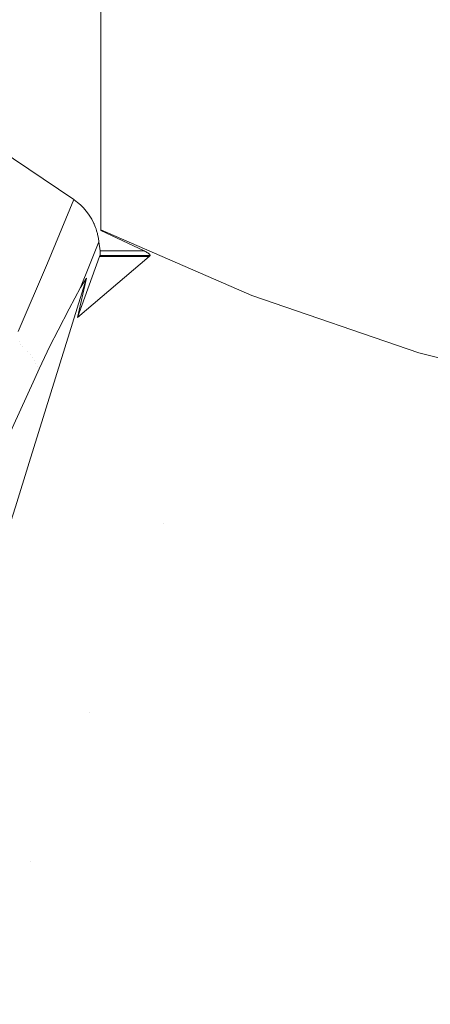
# Model space of a CAD drawing. Header units: millimetres. Extents: x -174 to 174, y -184 to 184.
# Tile 8 of 35: x -68 to -41, y -119 to -52. Entities that reach past the tile are written whole.
import ezdxf

# ---------------------------------------------------------------- set-up
doc = ezdxf.new("R2010")
doc.units = ezdxf.units.MM
doc.header["$LTSCALE"] = 5.08
doc.layers.add('Lighting-LED', color=7, linetype='Continuous', lineweight=5, true_color=0x000000)

# ---------------------------------------------------------------- blocks, each defined once
blk = doc.blocks.new('Group-1')
at = {"layer": 'Lighting-LED', "color": 18, "linetype": 'Continuous', "lineweight": 5}
for points, invisible_edges in [([(-5014.177, -836.446, -346.052), (-5176.79, -836.445, -346.052), (-5176.739, -621.733, -346.052)], 9), ([(-5176.739, -621.733, -346.052), (-5014.229, -621.72, -346.052), (-5014.177, -836.446, -346.052)], 9), ([(-5158.414, -796.343, -94.789), (-5158.414, -661.823, -94.789), (-5158.422, -729.543, -94.85)], 10), ([(-5158.414, -661.823, -94.789), (-5158.414, -796.343, -94.789), (-5032.535, -729.11, -94.789), (-5032.535, -706.605, -94.789)], 10), ([(-5177.649, -756.634, -94.875), (-5174.715, -783.674, -94.9), (-5174.697, -783.769, -94.9), (-5158.422, -729.543, -94.85)], 12), ([(-5158.422, -729.543, -94.85), (-5174.697, -783.769, -94.9), (-5174.683, -783.843, -94.9), (-5174.652, -783.959, -94.9)], 9), ([(-5158.422, -729.543, -94.85), (-5174.652, -783.959, -94.9), (-5174.639, -784.008, -94.9)], 9), ([(-5174.639, -784.008, -94.9), (-5174.611, -784.092, -94.9), (-5174.589, -784.146, -94.9), (-5158.422, -729.543, -94.85)], 12), ([(-5174.589, -784.146, -94.9), (-5174.548, -784.248, -94.9), (-5174.509, -784.326, -94.9), (-5158.422, -729.543, -94.85)], 12), ([(-5158.422, -729.543, -94.85), (-5174.509, -784.326, -94.9), (-5174.359, -784.582, -94.9), (-5174.297, -784.668, -94.901)], 11), ([(-5174.297, -784.668, -94.901), (-5174.262, -784.712, -94.901), (-5174.239, -784.738, -94.901), (-5158.422, -729.543, -94.85)], 12), ([(-5158.422, -729.543, -94.85), (-5174.239, -784.738, -94.901), (-5174.156, -784.832, -94.901), (-5174.058, -784.927, -94.901)], 9), ([(-5174.058, -784.927, -94.901), (-5174.042, -784.943, -94.901), (-5173.96, -785.01, -94.901), (-5158.422, -729.543, -94.85)], 12), ([(-5158.422, -729.543, -94.85), (-5173.96, -785.01, -94.901), (-5173.921, -785.043, -94.901), (-5173.86, -785.088, -94.901)], 9), ([(-5173.86, -785.088, -94.901), (-5160.272, -794.278, -94.909), (-5158.422, -729.543, -94.85)], 10), ([(-5158.422, -729.543, -94.85), (-5160.272, -794.278, -94.909), (-5160.099, -794.405, -94.909)], 9), ([(-5160.099, -794.405, -94.909), (-5160.025, -794.459, -94.909), (-5158.422, -729.543, -94.85)], 10), ([(-5158.422, -729.543, -94.85), (-5160.025, -794.459, -94.909), (-5159.795, -794.659, -94.91)], 9), ([(-5158.422, -729.543, -94.85), (-5159.795, -794.659, -94.91), (-5159.748, -794.706, -94.91)], 9), ([(-5159.748, -794.706, -94.91), (-5159.6, -794.855, -94.91), (-5158.422, -729.543, -94.85)], 10), ([(-5158.422, -729.543, -94.85), (-5159.6, -794.855, -94.91), (-5159.412, -795.076, -94.91)], 9), ([(-5159.412, -795.076, -94.91), (-5159.392, -795.098, -94.91), (-5158.422, -729.543, -94.85)], 10), ([(-5158.431, -796.398, -94.911), (-5158.422, -729.543, -94.85), (-5159.392, -795.098, -94.91), (-5159.207, -795.356, -94.91)], 10), ([(-5158.422, -729.543, -94.85), (-5158.431, -796.398, -94.911), (-5158.414, -796.343, -94.789)], 8), ([(-5158.414, -796.343, -94.789), (-5032.535, -751.616, -94.789), (-5032.535, -729.11, -94.789)], 9), ([(-5158.414, -796.343, -94.789), (-5032.535, -774.121, -94.789), (-5032.535, -751.616, -94.789)], 9), ([(-5032.535, -774.121, -94.789), (-5158.414, -796.343, -94.789), (-5148.143, -800.824, -94.789)], 9), ([(-5032.535, -774.121, -94.789), (-5148.143, -800.824, -94.789), (-5136.805, -804.713, -94.789), (-5125.18, -807.64, -94.789)], 9), ([(-5160.272, -794.278, -94.909), (-5173.86, -785.088, -94.901), (-5175.682, -789.553, -110.08)], 8), ([(-5162.043, -798.613, -109.686), (-5175.682, -789.553, -110.08), (-5177.719, -794.257, -128.661)], 9), ([(-5175.682, -789.553, -110.08), (-5162.043, -798.613, -109.686), (-5160.272, -794.278, -94.909)], 9), ([(-5177.719, -794.257, -128.661), (-5164.057, -803.26, -128.082), (-5162.043, -798.613, -109.686)], 9), ([(-5160.025, -794.459, -94.909), (-5160.099, -794.405, -94.909), (-5163.977, -803.942, -128.846)], 10), ([(-5163.977, -803.942, -128.846), (-5160.099, -794.405, -94.909), (-5162.043, -798.613, -109.686)], 11), ([(-5163.977, -803.942, -128.846), (-5163.909, -804.133, -128.805), (-5160.025, -794.459, -94.909)], 11), ([(-5159.795, -794.659, -94.91), (-5160.025, -794.459, -94.909), (-5163.909, -804.133, -128.805)], 10), ([(-5160.099, -794.405, -94.909), (-5160.272, -794.278, -94.909), (-5162.043, -798.613, -109.686)], 8), ([(-5159.748, -794.706, -94.91), (-5159.795, -794.659, -94.91), (-5163.909, -804.133, -128.805)], 10), ([(-5163.909, -804.133, -128.805), (-5163.723, -804.293, -128.784), (-5159.748, -794.706, -94.91)], 11), ([(-5159.6, -794.855, -94.91), (-5159.748, -794.706, -94.91), (-5163.723, -804.293, -128.784)], 10), ([(-5163.723, -804.293, -128.784), (-5163.546, -804.465, -128.758), (-5159.6, -794.855, -94.91)], 11), ([(-5159.6, -794.855, -94.91), (-5163.546, -804.465, -128.758), (-5163.381, -804.647, -128.729), (-5159.412, -795.076, -94.91)], 7), ([(-5159.392, -795.098, -94.91), (-5159.412, -795.076, -94.91), (-5163.381, -804.647, -128.729)], 10), ([(-5159.207, -795.356, -94.91), (-5159.392, -795.098, -94.91), (-5163.381, -804.647, -128.729)], 10), ([(-5163.381, -804.647, -128.729), (-5163.226, -804.838, -128.696), (-5159.207, -795.356, -94.91)], 11), ([(-5159.125, -795.491, -94.91), (-5159.207, -795.356, -94.91), (-5163.226, -804.838, -128.696)], 10), ([(-5163.226, -804.838, -128.696), (-5163.084, -805.039, -128.659), (-5159.125, -795.491, -94.91)], 11), ([(-5159.042, -795.627, -94.911), (-5159.125, -795.491, -94.91), (-5163.084, -805.039, -128.659)], 10), ([(-5163.084, -805.039, -128.659), (-5162.954, -805.247, -128.618), (-5159.042, -795.627, -94.911)], 11), ([(-5158.899, -795.912, -94.911), (-5159.042, -795.627, -94.911), (-5162.954, -805.247, -128.618)], 10), ([(-5158.886, -795.94, -94.911), (-5158.899, -795.912, -94.911), (-5162.954, -805.247, -128.618)], 10), ([(-5162.954, -805.247, -128.618), (-5162.837, -805.464, -128.574), (-5158.886, -795.94, -94.911)], 11), ([(-5158.874, -795.969, -94.911), (-5158.886, -795.94, -94.911), (-5162.837, -805.464, -128.574)], 10), ([(-5158.792, -796.178, -94.911), (-5158.874, -795.969, -94.911), (-5162.837, -805.464, -128.574)], 10), ([(-5158.431, -796.398, -94.911), (-5159.207, -795.356, -94.91), (-5159.125, -795.491, -94.91)], 9), ([(-5159.125, -795.491, -94.91), (-5159.042, -795.627, -94.911), (-5158.431, -796.398, -94.911)], 10), ([(-5158.431, -796.398, -94.911), (-5159.042, -795.627, -94.911), (-5158.899, -795.912, -94.911)], 9), ([(-5158.431, -796.398, -94.911), (-5158.899, -795.912, -94.911), (-5158.886, -795.94, -94.911)], 9), ([(-5158.886, -795.94, -94.911), (-5158.874, -795.969, -94.911), (-5158.431, -796.398, -94.911)], 10), ([(-5158.431, -796.398, -94.911), (-5158.874, -795.969, -94.911), (-5158.792, -796.178, -94.911)], 9), ([(-5162.837, -805.464, -128.574), (-5162.704, -805.664, -128.535), (-5158.792, -796.178, -94.911)], 11), ([(-5158.753, -796.28, -94.911), (-5158.792, -796.178, -94.911), (-5162.704, -805.664, -128.535)], 10), ([(-5158.71, -796.423, -94.911), (-5158.753, -796.28, -94.911), (-5162.704, -805.664, -128.535)], 10), ([(-5162.704, -805.664, -128.535), (-5162.61, -805.812, -128.505), (-5158.71, -796.423, -94.911)], 11), ([(-5158.71, -796.423, -94.911), (-5162.61, -805.812, -128.505), (-5161.903, -804.271, -122.113)], 9), ([(-5161.903, -804.271, -122.113), (-5158.657, -796.598, -94.911), (-5158.71, -796.423, -94.911)], 9), ([(-5161.903, -804.271, -122.113), (-5158.641, -796.672, -94.912), (-5158.657, -796.598, -94.911)], 9), ([(-5158.792, -796.178, -94.911), (-5158.753, -796.28, -94.911), (-5158.431, -796.398, -94.911)], 10), ([(-5158.431, -796.398, -94.911), (-5158.753, -796.28, -94.911), (-5158.71, -796.423, -94.911)], 9), ([(-5158.71, -796.423, -94.911), (-5158.657, -796.598, -94.911), (-5158.431, -796.398, -94.911)], 10), ([(-5155.48, -797.784, -94.913), (-5158.431, -796.398, -94.911), (-5158.657, -796.598, -94.911), (-5158.641, -796.672, -94.912)], 10), ([(-5158.414, -796.343, -94.789), (-5158.431, -796.398, -94.911), (-5155.48, -797.784, -94.913)], 8), ([(-5148.143, -800.824, -94.789), (-5158.414, -796.343, -94.789), (-5155.48, -797.784, -94.913)], 10), ([(-5161.903, -804.271, -122.113), (-5161.334, -803.18, -117.561), (-5158.641, -796.672, -94.912)], 10), ([(-5158.641, -796.672, -94.912), (-5161.334, -803.18, -117.561), (-5160.58, -801.734, -111.531)], 9), ([(-5160.58, -801.734, -111.531), (-5158.588, -796.92, -94.912), (-5158.641, -796.672, -94.912)], 9), ([(-5159.191, -798.741, -100.195), (-5158.588, -796.92, -94.912), (-5160.58, -801.734, -111.531)], 11), ([(-5158.506, -798.163, -95.351), (-5158.552, -797.168, -94.912), (-5159.405, -799.64, -102.261)], 11), ([(-5159.405, -799.64, -102.261), (-5158.552, -797.168, -94.912), (-5159.191, -798.741, -100.195)], 9), ([(-5158.588, -796.922, -94.912), (-5158.588, -796.92, -94.912), (-5159.191, -798.741, -100.195)], 10), ([(-5159.191, -798.741, -100.195), (-5158.552, -797.168, -94.912), (-5158.588, -796.922, -94.912)], 8), ([(-5158.641, -796.672, -94.912), (-5158.588, -796.92, -94.912), (-5158.588, -796.922, -94.912), (-5155.48, -797.784, -94.913)], 12), ([(-5155.48, -797.784, -94.913), (-5158.588, -796.922, -94.912), (-5158.552, -797.168, -94.912)], 9), ([(-5158.552, -797.168, -94.912), (-5158.481, -797.784, -94.913), (-5155.48, -797.784, -94.913)], 8), ([(-5158.552, -797.168, -94.912), (-5158.475, -797.886, -94.944), (-5158.475, -797.879, -94.94), (-5158.476, -797.853, -94.93)], 9), ([(-5158.552, -797.168, -94.912), (-5158.473, -797.918, -94.959), (-5158.473, -797.916, -94.958), (-5158.474, -797.908, -94.954)], 9), ([(-5158.552, -797.168, -94.912), (-5158.473, -797.948, -94.978), (-5158.473, -797.944, -94.975), (-5158.473, -797.918, -94.959)], 9), ([(-5158.474, -797.908, -94.954), (-5158.475, -797.886, -94.944), (-5158.552, -797.168, -94.912)], 10), ([(-5158.552, -797.168, -94.912), (-5158.473, -798.004, -95.022), (-5158.473, -797.995, -95.014), (-5158.473, -797.977, -94.999)], 9), ([(-5158.473, -797.977, -94.999), (-5158.473, -797.971, -94.994), (-5158.473, -797.948, -94.978), (-5158.552, -797.168, -94.912)], 12), ([(-5158.552, -797.168, -94.912), (-5158.474, -798.028, -95.048), (-5158.474, -798.025, -95.044), (-5158.474, -798.019, -95.037)], 9), ([(-5158.474, -798.019, -95.037), (-5158.473, -798.004, -95.022), (-5158.552, -797.168, -94.912)], 10), ([(-5158.476, -797.853, -94.93), (-5158.477, -797.848, -94.929), (-5158.479, -797.819, -94.92), (-5158.552, -797.168, -94.912)], 12), ([(-5158.552, -797.168, -94.912), (-5158.481, -798.088, -95.135), (-5158.48, -798.082, -95.124), (-5158.478, -798.071, -95.105)], 9), ([(-5158.552, -797.168, -94.912), (-5158.506, -798.163, -95.351), (-5158.485, -798.103, -95.168), (-5158.483, -798.097, -95.153)], 9), ([(-5158.483, -798.097, -95.153), (-5158.481, -798.088, -95.135), (-5158.552, -797.168, -94.912)], 10), ([(-5158.478, -798.071, -95.105), (-5158.478, -798.065, -95.096), (-5158.476, -798.051, -95.075), (-5158.552, -797.168, -94.912)], 12), ([(-5158.476, -798.051, -95.075), (-5158.476, -798.046, -95.069), (-5158.474, -798.028, -95.048), (-5158.552, -797.168, -94.912)], 12), ([(-5158.479, -797.819, -94.92), (-5158.479, -797.817, -94.919), (-5158.481, -797.784, -94.913), (-5158.552, -797.168, -94.912)], 8), ([(-5155.48, -797.784, -94.913), (-5158.481, -797.784, -94.913), (-5158.479, -797.817, -94.919)], 8), ([(-5158.479, -797.819, -94.92), (-5155.412, -797.819, -94.92), (-5155.48, -797.784, -94.913)], 9), ([(-5155.48, -797.784, -94.913), (-5158.479, -797.817, -94.919), (-5158.479, -797.819, -94.92)], 9), ([(-5155.412, -797.819, -94.92), (-5158.479, -797.819, -94.92), (-5158.477, -797.848, -94.929)], 9), ([(-5155.412, -797.819, -94.92), (-5158.477, -797.848, -94.929), (-5158.476, -797.853, -94.93)], 9), ([(-5158.476, -797.853, -94.93), (-5155.349, -797.853, -94.93), (-5155.412, -797.819, -94.92)], 9), ([(-5155.349, -797.853, -94.93), (-5158.476, -797.853, -94.93), (-5158.475, -797.879, -94.94)], 9), ([(-5158.475, -797.886, -94.944), (-5155.291, -797.886, -94.943), (-5155.349, -797.853, -94.93)], 9), ([(-5155.349, -797.853, -94.93), (-5158.475, -797.879, -94.94), (-5158.475, -797.886, -94.944)], 9), ([(-5155.291, -797.886, -94.943), (-5158.475, -797.886, -94.944), (-5158.474, -797.908, -94.954)], 9), ([(-5158.474, -797.908, -94.954), (-5158.473, -797.916, -94.958), (-5155.291, -797.886, -94.943)], 10), ([(-5158.473, -797.918, -94.959), (-5155.239, -797.918, -94.959), (-5155.291, -797.886, -94.943)], 9), ([(-5155.291, -797.886, -94.943), (-5158.473, -797.916, -94.958), (-5158.473, -797.918, -94.959)], 9), ([(-5158.473, -797.948, -94.978), (-5155.193, -797.948, -94.978), (-5155.239, -797.918, -94.959)], 9), ([(-5155.239, -797.918, -94.959), (-5158.473, -797.918, -94.959), (-5158.473, -797.944, -94.975)], 9), ([(-5155.239, -797.918, -94.959), (-5158.473, -797.944, -94.975), (-5158.473, -797.948, -94.978)], 9), ([(-5155.172, -797.963, -94.988), (-5155.193, -797.948, -94.978), (-5158.473, -797.948, -94.978), (-5158.473, -797.971, -94.994)], 10), ([(-5158.473, -797.971, -94.994), (-5155.153, -797.977, -94.999), (-5155.172, -797.963, -94.988)], 9), ([(-5158.473, -797.971, -94.994), (-5158.473, -797.977, -94.999), (-5155.153, -797.977, -94.999)], 10), ([(-5155.136, -797.99, -95.01), (-5155.153, -797.977, -94.999), (-5158.473, -797.977, -94.999), (-5158.473, -797.995, -95.014)], 10), ([(-5158.473, -797.995, -95.014), (-5155.12, -798.004, -95.022), (-5155.136, -797.99, -95.01)], 9), ([(-5158.473, -797.995, -95.014), (-5158.473, -798.004, -95.022), (-5155.12, -798.004, -95.022)], 10), ([(-5148.143, -800.824, -94.789), (-5155.48, -797.784, -94.913), (-5155.412, -797.819, -94.92)], 9), ([(-5155.412, -797.819, -94.92), (-5155.349, -797.853, -94.93), (-5148.143, -800.824, -94.789)], 10), ([(-5155.349, -797.853, -94.93), (-5155.291, -797.886, -94.943), (-5148.143, -800.824, -94.789)], 10), ([(-5155.291, -797.886, -94.943), (-5155.239, -797.918, -94.959), (-5148.143, -800.824, -94.789)], 10), ([(-5155.239, -797.918, -94.959), (-5155.193, -797.948, -94.978), (-5148.143, -800.824, -94.789)], 10), ([(-5155.193, -797.948, -94.978), (-5155.172, -797.963, -94.988), (-5148.143, -800.824, -94.789)], 10), ([(-5155.172, -797.963, -94.988), (-5155.153, -797.977, -94.999), (-5148.143, -800.824, -94.789)], 10), ([(-5155.153, -797.977, -94.999), (-5155.136, -797.99, -95.01), (-5148.143, -800.824, -94.789)], 10), ([(-5155.136, -797.99, -95.01), (-5155.12, -798.004, -95.022), (-5148.143, -800.824, -94.789)], 10), ([(-5162.043, -798.613, -109.686), (-5164.057, -803.26, -128.082), (-5163.977, -803.942, -128.846)], 10), ([(-5159.405, -799.64, -102.261), (-5160.021, -802.306, -108.326), (-5158.506, -798.163, -95.351)], 8), ([(-5155.136, -798.163, -95.351), (-5160.021, -802.306, -108.326), (-5154.196, -816.325, -134.3)], 10), ([(-5158.483, -798.097, -95.153), (-5158.485, -798.103, -95.168), (-5155.063, -798.103, -95.168)], 8), ([(-5158.481, -798.088, -95.135), (-5158.483, -798.097, -95.153), (-5155.063, -798.103, -95.168)], 10), ([(-5158.48, -798.082, -95.124), (-5158.481, -798.088, -95.135), (-5155.06, -798.088, -95.135)], 10), ([(-5158.481, -798.088, -95.135), (-5155.062, -798.1, -95.159), (-5155.061, -798.096, -95.151)], 9), ([(-5155.063, -798.103, -95.168), (-5155.062, -798.1, -95.159), (-5158.481, -798.088, -95.135)], 10), ([(-5155.061, -798.096, -95.151), (-5155.06, -798.092, -95.143), (-5155.06, -798.088, -95.135), (-5158.481, -798.088, -95.135)], 12), ([(-5155.061, -798.078, -95.116), (-5155.064, -798.071, -95.104), (-5158.478, -798.071, -95.105), (-5158.48, -798.082, -95.124)], 10), ([(-5158.48, -798.082, -95.124), (-5155.06, -798.084, -95.127), (-5155.061, -798.078, -95.116)], 9), ([(-5158.48, -798.082, -95.124), (-5155.06, -798.088, -95.135), (-5155.06, -798.084, -95.127)], 9), ([(-5155.07, -798.059, -95.086), (-5155.075, -798.051, -95.075), (-5158.476, -798.051, -95.075), (-5158.478, -798.065, -95.096)], 10), ([(-5158.478, -798.065, -95.096), (-5155.066, -798.066, -95.097), (-5155.07, -798.059, -95.086)], 9), ([(-5158.478, -798.065, -95.096), (-5155.064, -798.071, -95.104), (-5155.066, -798.066, -95.097)], 9), ([(-5158.478, -798.065, -95.096), (-5158.478, -798.071, -95.105), (-5155.064, -798.071, -95.104)], 10), ([(-5155.084, -798.04, -95.061), (-5155.094, -798.028, -95.048), (-5158.474, -798.028, -95.048), (-5158.476, -798.046, -95.069)], 10), ([(-5158.476, -798.046, -95.069), (-5155.079, -798.045, -95.068), (-5155.084, -798.04, -95.061)], 9), ([(-5158.476, -798.046, -95.069), (-5155.075, -798.051, -95.075), (-5155.079, -798.045, -95.068)], 9), ([(-5158.476, -798.046, -95.069), (-5158.476, -798.051, -95.075), (-5155.075, -798.051, -95.075)], 10), ([(-5155.106, -798.016, -95.034), (-5155.12, -798.004, -95.022), (-5158.473, -798.004, -95.022), (-5158.474, -798.019, -95.037)], 10), ([(-5158.474, -798.019, -95.037), (-5155.094, -798.028, -95.048), (-5155.106, -798.016, -95.034)], 9), ([(-5158.474, -798.019, -95.037), (-5158.474, -798.025, -95.044), (-5155.094, -798.028, -95.048)], 10), ([(-5158.474, -798.025, -95.044), (-5158.474, -798.028, -95.048), (-5155.094, -798.028, -95.048)], 10), ([(-5154.196, -816.325, -134.3), (-5155.063, -798.103, -95.168), (-5155.136, -798.163, -95.351)], 9), ([(-5155.12, -798.004, -95.022), (-5155.106, -798.016, -95.034), (-5148.143, -800.824, -94.789)], 10), ([(-5155.106, -798.016, -95.034), (-5155.094, -798.028, -95.048), (-5148.143, -800.824, -94.789)], 10), ([(-5155.094, -798.028, -95.048), (-5155.084, -798.04, -95.061), (-5148.143, -800.824, -94.789)], 10), ([(-5155.084, -798.04, -95.061), (-5155.079, -798.045, -95.068), (-5148.143, -800.824, -94.789)], 10), ([(-5155.079, -798.045, -95.068), (-5155.075, -798.051, -95.075), (-5148.143, -800.824, -94.789)], 10), ([(-5155.075, -798.051, -95.075), (-5155.07, -798.059, -95.086), (-5148.143, -800.824, -94.789)], 10), ([(-5155.07, -798.059, -95.086), (-5155.066, -798.066, -95.097), (-5148.143, -800.824, -94.789)], 10), ([(-5155.066, -798.066, -95.097), (-5155.064, -798.071, -95.104), (-5148.143, -800.824, -94.789)], 10), ([(-5155.064, -798.071, -95.104), (-5155.061, -798.078, -95.116), (-5148.143, -800.824, -94.789)], 10), ([(-5155.062, -798.1, -95.159), (-5155.063, -798.103, -95.168), (-5154.196, -816.325, -134.3)], 10), ([(-5155.061, -798.096, -95.151), (-5155.062, -798.1, -95.159), (-5154.196, -816.325, -134.3)], 10), ([(-5155.061, -798.078, -95.116), (-5155.06, -798.084, -95.127), (-5148.143, -800.824, -94.789)], 10), ([(-5155.06, -798.092, -95.143), (-5155.061, -798.096, -95.151), (-5148.143, -800.824, -94.789)], 10), ([(-5155.061, -798.096, -95.151), (-5154.196, -816.325, -134.3), (-5148.143, -800.824, -94.789)], 11), ([(-5155.06, -798.084, -95.127), (-5155.06, -798.088, -95.135), (-5148.143, -800.824, -94.789)], 10), ([(-5155.06, -798.088, -95.135), (-5155.06, -798.092, -95.143), (-5148.143, -800.824, -94.789)], 10), ([(-5160.58, -801.734, -111.531), (-5159.818, -800.275, -105.443), (-5159.191, -798.741, -100.195)], 8), ([(-5159.191, -798.741, -100.195), (-5159.818, -800.275, -105.443), (-5159.405, -799.64, -102.261)], 8), ([(-5163.29, -812.202, -134.388), (-5159.405, -799.64, -102.261), (-5159.818, -800.275, -105.443)], 8), ([(-5160.021, -802.306, -108.326), (-5159.405, -799.64, -102.261), (-5163.29, -812.202, -134.388)], 8), ([(-5159.818, -800.275, -105.443), (-5160.58, -801.734, -111.531), (-5163.29, -812.202, -134.388)], 10), ([(-5154.196, -816.325, -134.3), (-5141.54, -820.666, -134.3), (-5136.805, -804.713, -94.789), (-5148.143, -800.824, -94.789)], 11), ([(-5163.29, -812.202, -134.388), (-5160.58, -801.734, -111.531), (-5161.334, -803.18, -117.561)], 9), ([(-5163.29, -812.202, -134.388), (-5154.196, -816.325, -134.3), (-5160.021, -802.306, -108.326)], 11), ([(-5163.29, -812.202, -134.388), (-5161.334, -803.18, -117.561), (-5161.903, -804.271, -122.113)], 9), ([(-5167.583, -812.507, -162.943), (-5163.909, -804.133, -128.805), (-5163.977, -803.942, -128.846)], 11), ([(-5163.909, -804.133, -128.805), (-5167.583, -812.507, -162.943), (-5167.398, -812.668, -162.926), (-5163.723, -804.293, -128.784)], 15), ([(-5163.723, -804.293, -128.784), (-5167.398, -812.668, -162.926), (-5167.221, -812.841, -162.905), (-5163.546, -804.465, -128.758)], 15), ([(-5163.546, -804.465, -128.758), (-5167.221, -812.841, -162.905), (-5167.056, -813.024, -162.88), (-5163.381, -804.647, -128.729)], 15), ([(-5163.381, -804.647, -128.729), (-5167.056, -813.024, -162.88), (-5166.903, -813.217, -162.853), (-5163.226, -804.838, -128.696)], 15), ([(-5161.903, -804.271, -122.113), (-5162.61, -805.812, -128.505), (-5163.29, -812.202, -134.388)], 10), ([(-5163.226, -804.838, -128.696), (-5166.903, -813.217, -162.853), (-5166.761, -813.419, -162.821), (-5163.084, -805.039, -128.659)], 15), ([(-5163.084, -805.039, -128.659), (-5166.761, -813.419, -162.821), (-5166.632, -813.629, -162.787), (-5162.954, -805.247, -128.618)], 15), ([(-5162.954, -805.247, -128.618), (-5166.632, -813.629, -162.787), (-5166.515, -813.848, -162.75), (-5162.837, -805.464, -128.574)], 15), ([(-5141.54, -820.666, -134.3), (-5128.564, -823.933, -134.3), (-5125.18, -807.64, -94.789), (-5136.805, -804.713, -94.789)], 11), ([(-5162.837, -805.464, -128.574), (-5166.515, -813.848, -162.75), (-5166.392, -814.059, -162.716)], 11), ([(-5166.392, -814.059, -162.716), (-5162.704, -805.664, -128.535), (-5162.837, -805.464, -128.574)], 11), ([(-5162.704, -805.664, -128.535), (-5166.392, -814.059, -162.716), (-5162.908, -806.462, -131.203)], 9), ([(-5162.61, -805.812, -128.505), (-5162.908, -806.462, -131.203), (-5163.29, -812.202, -134.388)], 10), ([(-5162.908, -806.462, -131.203), (-5162.61, -805.812, -128.505), (-5162.704, -805.664, -128.535)], 10), ([(-5162.908, -806.462, -131.203), (-5166.392, -814.059, -162.716), (-5164.218, -815.201, -142.057)], 10), ([(-5164.218, -815.201, -142.057), (-5163.29, -812.202, -134.388), (-5162.908, -806.462, -131.203)], 10), ([(-5154.196, -816.325, -134.3), (-5163.29, -812.202, -134.388), (-5164.218, -815.201, -142.057)], 9), ([(-5164.218, -815.201, -142.057), (-5167.548, -825.454, -174.956), (-5159.224, -829.201, -174.884)], 10), ([(-5159.224, -829.201, -174.884), (-5154.196, -816.325, -134.3), (-5164.218, -815.201, -142.057)], 11), ([(-5159.224, -829.201, -174.884), (-5145.473, -833.917, -174.884), (-5141.54, -820.666, -134.3), (-5154.196, -816.325, -134.3)], 15), ([(-5145.473, -833.917, -174.884), (-5131.376, -837.467, -174.884), (-5128.564, -823.933, -134.3), (-5141.54, -820.666, -134.3)], 15), ([(-5159.224, -829.201, -174.884), (-5167.548, -825.454, -174.956), (-5168.341, -827.895, -182.79)], 9), ([(-5168.341, -827.895, -182.79), (-5171.074, -835.877, -216.39), (-5163.202, -839.389, -216.338)], 10), ([(-5163.202, -839.389, -216.338), (-5159.224, -829.201, -174.884), (-5168.341, -827.895, -182.79)], 11), ([(-5163.202, -839.389, -216.338), (-5148.585, -844.403, -216.338), (-5145.473, -833.917, -174.884), (-5159.224, -829.201, -174.884)], 15), ([(-5148.585, -844.403, -216.338), (-5133.6, -848.176, -216.338), (-5131.376, -837.467, -174.884), (-5145.473, -833.917, -174.884)], 15), ([(-5163.202, -839.389, -216.338), (-5171.074, -835.877, -216.39), (-5171.666, -837.607, -223.672)], 9), ([(-5176.79, -836.445, -346.052), (-5144.632, -860.974, -346.052), (-5159.949, -856.487, -346.052)], 9), ([(-5176.79, -836.445, -346.052), (-5129.006, -864.229, -346.052), (-5144.632, -860.974, -346.052)], 9), ([(-5176.79, -836.445, -346.052), (-5014.219, -836.772, -346.052), (-5034.375, -857.292, -346.052), (-5049.749, -861.582, -346.052)], 11), ([(-5176.79, -836.445, -346.052), (-5097.227, -866.968, -346.052), (-5113.171, -866.231, -346.052), (-5129.006, -864.229, -346.052)], 9), ([(-5049.749, -861.582, -346.052), (-5065.415, -864.636, -346.052), (-5176.79, -836.445, -346.052)], 10), ([(-5065.415, -864.636, -346.052), (-5081.275, -866.435, -346.052), (-5097.227, -866.968, -346.052), (-5176.79, -836.445, -346.052)], 12), ([(-5014.177, -836.446, -346.052), (-5014.219, -836.772, -346.052), (-5176.79, -836.445, -346.052)], 10), ([(-5176.023, -849.393, -346.052), (-5176.056, -849.225, -346.052), (-5176.79, -836.445, -346.052), (-5159.949, -856.487, -346.052)], 12), ([(-5166.111, -846.839, -258.459), (-5163.202, -839.389, -216.338), (-5171.666, -837.607, -223.672)], 11), ([(-5166.111, -846.839, -258.459), (-5150.86, -852.069, -258.459), (-5148.585, -844.403, -216.338), (-5163.202, -839.389, -216.338)], 15), ([(-5150.86, -852.069, -258.459), (-5135.226, -856.006, -258.459), (-5133.6, -848.176, -216.338), (-5148.585, -844.403, -216.338)], 15), ([(-5167.936, -851.513, -301.038), (-5152.288, -856.88, -301.038), (-5150.86, -852.069, -258.459), (-5166.111, -846.839, -258.459)], 15)]:
    blk.add_3dface(points, dxfattribs=dict(at, invisible_edges=invisible_edges))
for points in [[(-5155.136, -798.163, -95.351), (-5158.506, -798.163, -95.351), (-5160.021, -802.306, -108.326)], [(-5155.136, -798.163, -95.351), (-5155.063, -798.103, -95.168), (-5158.485, -798.103, -95.168), (-5158.506, -798.163, -95.351)]]:
    blk.add_3dface(points, dxfattribs=at)
at = {"layer": 'Lighting-LED', "color": 0, "flags": 1}
for tag in ['Yoke', 'Weight', 'Weight', 'Wattage', '3D_Symbol_Name', 'Candlepower', 'Body', 'Model_Name', 'Beam_Angle', 'Field_Angle', 'Remarks', 'Beam_Angle_2', 'Field_Angle_2', 'Num_Channels', 'Frame_Size', 'Device_Type', 'FixtureID', 'Frame_Size', 'Base', 'Lens', 'Inst_Type', 'Lamp']:
    blk.add_attdef(tag, (-4365.465, 1246.738), '', height=0.18, dxfattribs=at)

msp = doc.modelspace()

# ---------------------------------------------------------------- block references
at = {"layer": 'Lighting-LED', "color": 7}
msp.add_blockref('Group-1', (5095.474, 730.464), dxfattribs=at)

doc.saveas('drawing.dxf')
